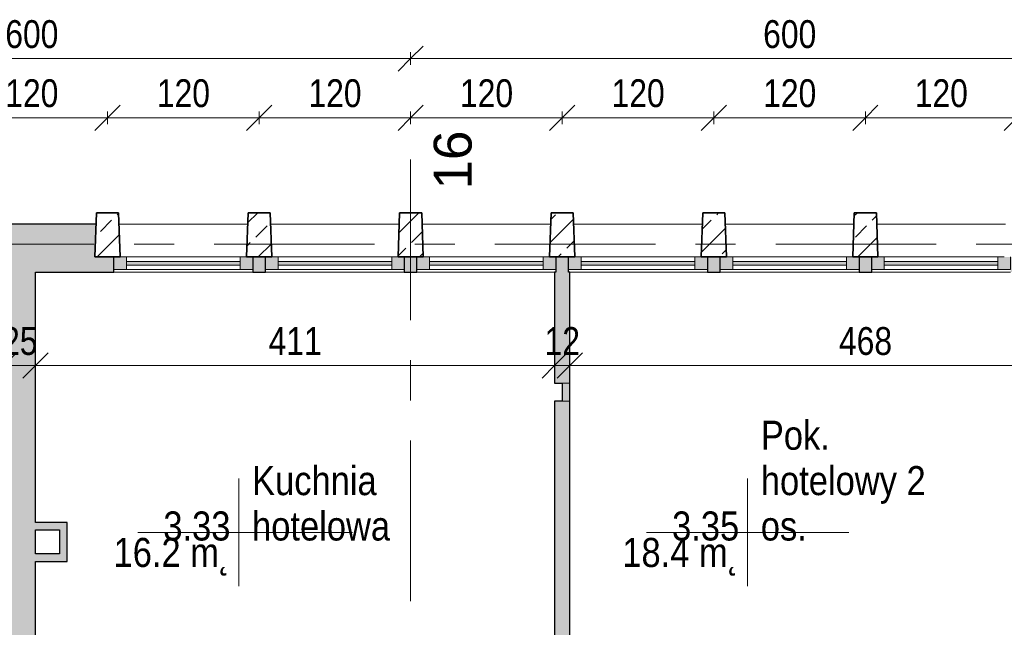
# Model space of a CAD drawing. Header units: centimetres. Extents: x -1737 to 22393, y -8842 to 3760.
# Tile 23 of 44: x -935 to -156, y 3230 to 3711. Entities that reach past the tile are written whole.
import ezdxf

# ---------------------------------------------------------------- set-up
doc = ezdxf.new("R2010")
doc.units = ezdxf.units.CM
doc.linetypes.add('Oś', pattern=[222.25, 127, -31.75, 31.75, -31.75])
for name, color, linetype, lineweight in [('A-ANNO-DIMS', 211, 'Continuous', 13), ('A-ANNO-DIMS-100', 211, 'Continuous', 13), ('A-AREA-IDEN', 2, 'Continuous', 13), ('A-GLAZ-CURT', 52, 'Continuous', 9), ('A-GLAZ-CWMG', 51, 'Continuous', 9), ('A-WALL', 113, 'Continuous', 13), ('S-COLS', 52, 'Continuous', 9), ('S-GRID', 1, 'Continuous', 13), ('S-GRID-IDEN', 1, 'Continuous', 13)]:
    doc.layers.add(name, color=color, linetype=linetype, lineweight=lineweight)
doc.styles.add('Arial Narrow_1', font='ARIALN.TTF', dxfattribs={"height": 22})
doc.styles.add('Arial_1', font='arial.ttf', dxfattribs={"height": 30})
doc.styles.add('Arial_3', font='arial.ttf', dxfattribs={"width": 0.85, "height": 23})
doc.dimstyles.new('Diagonal_1_100__0_1_', dxfattribs={"dimscale": 30.48, "dimtxt": 22.515481, "dimasz": 0.656168, "dimexe": 0.164042, "dimexo": 0.0625, "dimgap": 0.065617, "dimtad": 1, "dimdec": 1, "dimrnd": 0.1, "dimdsep": 46, "dimtxsty": 'Arial Narrow_1', "dimblk1": 'OBLIQUE', "dimblk2": 'OBLIQUE', "dimsah": 1, "dimcen": 0.09, "dimazin": 0, "dimtfac": 1, "dimtdec": 4, "dimtix": 1, "dimtmove": 0, "dimatfit": 3, "dimfxl": 0.164042, "dimfxlon": 1, "dimtvp": 1, "dimtolj": 1, "dimtzin": 0, "dimarcsym": 2})

# ---------------------------------------------------------------- blocks, each defined once
blk = doc.blocks.new('M_Concrete-trapeze-Column - 175_200 x 350mm-V31-3_piętro I __3_90 m_ - stan istniejący')
at = {"layer": 'S-COLS'}
h = blk.add_hatch(dxfattribs=at)
h.set_pattern_fill('FP_33', color=256, style=0, pattern_type=2)
h.set_pattern_definition([(45, (265.623, -3540.826), (-17.67767, 17.67767), []), (45, (283.3, -3540.826), (-17.67767, 17.67767), [12.5, -6.25])])
h.paths.add_polyline_path([(-10, -17.5), (10, -17.5), (8.75, 17.5), (-8.75, 17.5)], flags=0)
at = {"layer": 'S-COLS', "lineweight": 35}
for p, q in [((-8.75, 17.5), (-10, -17.5)), ((8.75, 17.5), (-8.75, 17.5)), ((10, -17.5), (8.75, 17.5)), ((-10, -17.5), (10, -17.5))]:
    blk.add_line(p, q, dxfattribs=at)
blk = doc.blocks.new('M_Concrete-trapeze-Column - 175_200 x 350mm-V32-3_piętro I __3_90 m_ - stan istniejący')
at = {"layer": 'S-COLS'}
h = blk.add_hatch(dxfattribs=at)
h.set_pattern_fill('FP_34', color=256, style=0, pattern_type=2)
h.set_pattern_definition([(45, (385.623, -3540.826), (-17.67767, 17.67767), []), (45, (403.3, -3540.826), (-17.67767, 17.67767), [12.5, -6.25])])
h.paths.add_polyline_path([(-10, -17.5), (10, -17.5), (8.75, 17.5), (-8.75, 17.5)], flags=0)
at = {"layer": 'S-COLS', "lineweight": 35}
for p, q in [((-8.75, 17.5), (-10, -17.5)), ((8.75, 17.5), (-8.75, 17.5)), ((10, -17.5), (8.75, 17.5)), ((-10, -17.5), (10, -17.5))]:
    blk.add_line(p, q, dxfattribs=at)
blk = doc.blocks.new('M_Concrete-trapeze-Column - 175_200 x 350mm-V33-3_piętro I __3_90 m_ - stan istniejący')
at = {"layer": 'S-COLS'}
h = blk.add_hatch(dxfattribs=at)
h.set_pattern_fill('FP_35', color=256, style=0, pattern_type=2)
h.set_pattern_definition([(45, (505.623, -3540.826), (-17.67767, 17.67767), []), (45, (523.3, -3540.826), (-17.67767, 17.67767), [12.5, -6.25])])
h.paths.add_polyline_path([(-10, -17.5), (10, -17.5), (8.75, 17.5), (-8.75, 17.5)], flags=0)
at = {"layer": 'S-COLS', "lineweight": 35}
for p, q in [((-8.75, 17.5), (-10, -17.5)), ((8.75, 17.5), (-8.75, 17.5)), ((10, -17.5), (8.75, 17.5)), ((-10, -17.5), (10, -17.5))]:
    blk.add_line(p, q, dxfattribs=at)
blk = doc.blocks.new('M_Concrete-trapeze-Column - 175_200 x 350mm-V34-3_piętro I __3_90 m_ - stan istniejący')
at = {"layer": 'S-COLS'}
h = blk.add_hatch(dxfattribs=at)
h.set_pattern_fill('FP_36', color=256, style=0, pattern_type=2)
h.set_pattern_definition([(45, (625.623, -3540.826), (-17.67767, 17.67767), []), (45, (643.3, -3540.826), (-17.67767, 17.67767), [12.5, -6.25])])
h.paths.add_polyline_path([(-10, -17.5), (10, -17.5), (8.75, 17.5), (-8.75, 17.5)], flags=0)
at = {"layer": 'S-COLS', "lineweight": 35}
for p, q in [((-8.75, 17.5), (-10, -17.5)), ((8.75, 17.5), (-8.75, 17.5)), ((10, -17.5), (8.75, 17.5)), ((-10, -17.5), (10, -17.5))]:
    blk.add_line(p, q, dxfattribs=at)
blk = doc.blocks.new('M_Concrete-trapeze-Column - 175_200 x 350mm-V35-3_piętro I __3_90 m_ - stan istniejący')
at = {"layer": 'S-COLS'}
h = blk.add_hatch(dxfattribs=at)
h.set_pattern_fill('FP_38', color=256, style=0, pattern_type=2)
h.set_pattern_definition([(225, (-865.623, 3540.826), (17.67767, -17.67767), []), (225, (-883.3, 3540.826), (17.67767, -17.67767), [12.5, -6.25])])
h.paths.add_polyline_path([(-10, 17.5), (-8.75, -17.5), (8.75, -17.5), (10, 17.5)], flags=0)
at = {"layer": 'S-COLS', "lineweight": 35}
for p, q in [((-10, 17.5), (10, 17.5)), ((-8.75, -17.5), (-10, 17.5)), ((10, 17.5), (8.75, -17.5)), ((8.75, -17.5), (-8.75, -17.5))]:
    blk.add_line(p, q, dxfattribs=at)
blk = doc.blocks.new('M_Concrete-trapeze-Column - 175_200 x 350mm-V36-3_piętro I __3_90 m_ - stan istniejący')
at = {"layer": 'S-COLS'}
h = blk.add_hatch(dxfattribs=at)
h.set_pattern_fill('FP_39', color=256, style=0, pattern_type=2)
h.set_pattern_definition([(225, (-745.623, 3540.826), (17.67767, -17.67767), []), (225, (-763.3, 3540.826), (17.67767, -17.67767), [12.5, -6.25])])
h.paths.add_polyline_path([(-10, 17.5), (-8.75, -17.5), (8.75, -17.5), (10, 17.5)], flags=0)
at = {"layer": 'S-COLS', "lineweight": 35}
for p, q in [((-10, 17.5), (10, 17.5)), ((-8.75, -17.5), (-10, 17.5)), ((10, 17.5), (8.75, -17.5)), ((8.75, -17.5), (-8.75, -17.5))]:
    blk.add_line(p, q, dxfattribs=at)
blk = doc.blocks.new('System Panel - Glazed-2608824-3_piętro I __3_90 m_ - stan istniejący')
at = {"layer": 'A-GLAZ-CURT'}
blk.add_hatch(color=253, dxfattribs=at).paths.add_polyline_path([(45, 1.5), (-45, 1.5), (-45, -1.5), (45, -1.5)], flags=0)
for p, q in [((45, 1.5), (-45, 1.5)), ((-45, 1.5), (-45, -1.5)), ((45, -1.5), (45, 1.5)), ((-45, -1.5), (45, -1.5))]:
    blk.add_line(p, q, dxfattribs=at)
blk = doc.blocks.new('Rectangular Mullion - 100 x 100mm-2608823-3_piętro I __3_90 m_ - stan istniejący')
at = {"layer": 'A-GLAZ-CWMG'}
for p, q in [((-130.62, 3523.33), (-40.62, 3523.33)), ((-130.62, 3513.33), (-40.62, 3513.33))]:
    blk.add_line(p, q, dxfattribs=at)
blk = doc.blocks.new('Rectangular Mullion - 100 x 100mm-2608825-3_piętro I __3_90 m_ - stan istniejący')
at = {"layer": 'A-GLAZ-CWMG'}
blk.add_hatch(color=253, dxfattribs=at).paths.add_polyline_path([(0, -5), (-10, -5), (-10, 5), (0, 5)], flags=0)
at = {"layer": 'A-GLAZ-CWMG', "lineweight": 13}
for p, q in [((-10, 5), (-5, 5)), ((-10, -5), (-10, 5)), ((0, 5), (0, -5)), ((0, -5), (-10, -5))]:
    blk.add_line(p, q, dxfattribs=at)
blk = doc.blocks.new('Rectangular Mullion - 100 x 100mm-2608826-3_piętro I __3_90 m_ - stan istniejący')
at = {"layer": 'A-GLAZ-CWMG'}
blk.add_hatch(color=253, dxfattribs=at).paths.add_polyline_path([(-5, -5), (0, -5), (0, 5), (-10, 5), (-10, -5)], flags=0)
at = {"layer": 'A-GLAZ-CWMG', "lineweight": 13}
for p, q in [((-5, 5), (-10, 5)), ((-10, 5), (-10, -5)), ((0, -5), (0, 5)), ((-10, -5), (0, -5))]:
    blk.add_line(p, q, dxfattribs=at)
blk = doc.blocks.new('System Panel - Glazed-2608819-3_piętro I __3_90 m_ - stan istniejący')
at = {"layer": 'A-GLAZ-CURT'}
blk.add_hatch(color=253, dxfattribs=at).paths.add_polyline_path([(45, -1.5), (45, 1.5), (-45, 1.5), (-45, -1.5)], flags=0)
for p, q in [((45, 1.5), (-45, 1.5)), ((-45, 1.5), (-45, -1.5)), ((45, -1.5), (45, 1.5)), ((-45, -1.5), (45, -1.5))]:
    blk.add_line(p, q, dxfattribs=at)
blk = doc.blocks.new('Rectangular Mullion - 100 x 100mm-2608818-3_piętro I __3_90 m_ - stan istniejący')
at = {"layer": 'A-GLAZ-CWMG'}
for p, q in [((79.38, 3523.33), (-10.62, 3523.33)), ((79.38, 3513.33), (-10.62, 3513.33))]:
    blk.add_line(p, q, dxfattribs=at)
blk = doc.blocks.new('Rectangular Mullion - 100 x 100mm-2608820-3_piętro I __3_90 m_ - stan istniejący')
at = {"layer": 'A-GLAZ-CWMG'}
blk.add_hatch(color=253, dxfattribs=at).paths.add_polyline_path([(-5, 5), (0, 5), (0, -5), (-10, -5), (-10, 5)], flags=0)
at = {"layer": 'A-GLAZ-CWMG', "lineweight": 13}
for p, q in [((-10, 5), (0, 5)), ((-10, -5), (-10, 5)), ((0, 5), (0, -5)), ((-5, -5), (-10, -5))]:
    blk.add_line(p, q, dxfattribs=at)
blk = doc.blocks.new('Rectangular Mullion - 100 x 100mm-2608821-3_piętro I __3_90 m_ - stan istniejący')
at = {"layer": 'A-GLAZ-CWMG'}
blk.add_hatch(color=253, dxfattribs=at).paths.add_polyline_path([(0, 5), (-10, 5), (-10, -5), (0, -5)], flags=0)
at = {"layer": 'A-GLAZ-CWMG', "lineweight": 13}
for p, q in [((0, 5), (-10, 5)), ((-10, 5), (-10, -5)), ((0, -5), (0, 5)), ((-10, -5), (-5, -5))]:
    blk.add_line(p, q, dxfattribs=at)
blk = doc.blocks.new('DIMBLOCK111-3_piętro I __3_90 m_ - stan istniejący')
at = {"layer": 'A-ANNO-DIMS-100'}
for p, q in [((-1225.62, 3680.24), (-1215.62, 3690.24)), ((-625.62, 3680.24), (-615.62, 3690.24)), ((-1225.62, 3680.24), (-1235.62, 3670.24)), ((-1225.62, 3675.24), (-1225.62, 3685.24)), ((-1225.62, 3680.24), (-625.62, 3680.24)), ((-1225.62, 3680.24), (-1225.62, 3675.24)), ((-625.62, 3680.24), (-635.62, 3670.24)), ((-625.62, 3675.24), (-625.62, 3685.24)), ((-625.62, 3680.24), (-625.62, 3675.24))]:
    blk.add_line(p, q, dxfattribs=at)
at = {"layer": 'A-ANNO-DIMS-100', "color": 0, "insert": (-946.53, 3710.67), "char_height": 22, "width": 50.1774, "attachment_point": 1, "line_spacing_factor": 0.974696, "style": 'Arial Narrow_1'}
blk.add_mtext('600', dxfattribs=at)
blk = doc.blocks.new('_Oblique')
at = {"color": 0, "linetype": 'ByBlock', "lineweight": -2}
blk.add_line((-0.5, -0.5), (0.5, 0.5), dxfattribs=at)
blk = doc.blocks.new('DIMBLOCK112-3_piętro I __3_90 m_ - stan istniejący')
at = {"layer": 'A-ANNO-DIMS-100'}
for p, q in [((-625.62, 3680.24), (-615.62, 3690.24)), ((-25.62, 3680.24), (-15.62, 3690.24)), ((-625.62, 3680.24), (-635.62, 3670.24)), ((-625.62, 3675.24), (-625.62, 3685.24)), ((-625.62, 3680.24), (-25.62, 3680.24)), ((-625.62, 3680.24), (-625.62, 3675.24)), ((-25.62, 3680.24), (-35.62, 3670.24)), ((-25.62, 3675.24), (-25.62, 3685.24)), ((-25.62, 3680.24), (-25.62, 3675.24))]:
    blk.add_line(p, q, dxfattribs=at)
at = {"layer": 'A-ANNO-DIMS-100', "color": 0, "insert": (-346.53, 3710.67), "char_height": 22, "width": 50.1774, "attachment_point": 1, "line_spacing_factor": 0.974696, "style": 'Arial Narrow_1'}
blk.add_mtext('600', dxfattribs=at)
blk = doc.blocks.new('DIMBLOCK132-3_piętro I __3_90 m_ - stan istniejący')
at = {"layer": 'A-ANNO-DIMS-100'}
for p, q in [((-265.62, 3633.49), (-255.62, 3643.49)), ((-145.62, 3633.49), (-135.62, 3643.49)), ((-265.62, 3633.49), (-275.62, 3623.49)), ((-265.62, 3628.49), (-265.62, 3638.49)), ((-145.62, 3633.49), (-265.62, 3633.49)), ((-265.62, 3633.49), (-265.62, 3628.49)), ((-145.62, 3633.49), (-155.62, 3623.49)), ((-145.62, 3628.49), (-145.62, 3638.49)), ((-145.62, 3633.49), (-145.62, 3628.49))]:
    blk.add_line(p, q, dxfattribs=at)
at = {"layer": 'A-ANNO-DIMS-100', "color": 0, "insert": (-226.53, 3663.92), "char_height": 22, "width": 50.1774, "attachment_point": 1, "line_spacing_factor": 0.974696, "style": 'Arial Narrow_1'}
blk.add_mtext('120', dxfattribs=at)
blk = doc.blocks.new('DIMBLOCK133-3_piętro I __3_90 m_ - stan istniejący')
at = {"layer": 'A-ANNO-DIMS-100'}
for p, q in [((-385.62, 3633.49), (-375.62, 3643.49)), ((-265.62, 3633.49), (-255.62, 3643.49)), ((-385.62, 3633.49), (-395.62, 3623.49)), ((-385.62, 3628.49), (-385.62, 3638.49)), ((-265.62, 3633.49), (-385.62, 3633.49)), ((-385.62, 3633.49), (-385.62, 3628.49)), ((-265.62, 3633.49), (-275.62, 3623.49)), ((-265.62, 3628.49), (-265.62, 3638.49)), ((-265.62, 3633.49), (-265.62, 3628.49))]:
    blk.add_line(p, q, dxfattribs=at)
at = {"layer": 'A-ANNO-DIMS-100', "color": 0, "insert": (-346.53, 3663.92), "char_height": 22, "width": 50.1774, "attachment_point": 1, "line_spacing_factor": 0.974696, "style": 'Arial Narrow_1'}
blk.add_mtext('120', dxfattribs=at)
blk = doc.blocks.new('DIMBLOCK134-3_piętro I __3_90 m_ - stan istniejący')
at = {"layer": 'A-ANNO-DIMS-100'}
for p, q in [((-505.62, 3633.49), (-495.62, 3643.49)), ((-385.62, 3633.49), (-375.62, 3643.49)), ((-505.62, 3633.49), (-515.62, 3623.49)), ((-505.62, 3628.49), (-505.62, 3638.49)), ((-385.62, 3633.49), (-505.62, 3633.49)), ((-505.62, 3633.49), (-505.62, 3628.49)), ((-385.62, 3633.49), (-395.62, 3623.49)), ((-385.62, 3628.49), (-385.62, 3638.49)), ((-385.62, 3633.49), (-385.62, 3628.49))]:
    blk.add_line(p, q, dxfattribs=at)
at = {"layer": 'A-ANNO-DIMS-100', "color": 0, "insert": (-466.53, 3663.92), "char_height": 22, "width": 50.1774, "attachment_point": 1, "line_spacing_factor": 0.974696, "style": 'Arial Narrow_1'}
blk.add_mtext('120', dxfattribs=at)
blk = doc.blocks.new('DIMBLOCK135-3_piętro I __3_90 m_ - stan istniejący')
at = {"layer": 'A-ANNO-DIMS-100'}
for p, q in [((-625.62, 3633.49), (-615.62, 3643.49)), ((-505.62, 3633.49), (-495.62, 3643.49)), ((-625.62, 3633.49), (-635.62, 3623.49)), ((-625.62, 3628.49), (-625.62, 3638.49)), ((-505.62, 3633.49), (-625.62, 3633.49)), ((-625.62, 3633.49), (-625.62, 3628.49)), ((-505.62, 3633.49), (-515.62, 3623.49)), ((-505.62, 3628.49), (-505.62, 3638.49)), ((-505.62, 3633.49), (-505.62, 3628.49))]:
    blk.add_line(p, q, dxfattribs=at)
at = {"layer": 'A-ANNO-DIMS-100', "color": 0, "insert": (-586.53, 3663.92), "char_height": 22, "width": 50.1774, "attachment_point": 1, "line_spacing_factor": 0.974696, "style": 'Arial Narrow_1'}
blk.add_mtext('120', dxfattribs=at)
blk = doc.blocks.new('DIMBLOCK136-3_piętro I __3_90 m_ - stan istniejący')
at = {"layer": 'A-ANNO-DIMS-100'}
for p, q in [((-745.62, 3633.49), (-735.62, 3643.49)), ((-625.62, 3633.49), (-615.62, 3643.49)), ((-745.62, 3633.49), (-755.62, 3623.49)), ((-745.62, 3628.49), (-745.62, 3638.49)), ((-625.62, 3633.49), (-745.62, 3633.49)), ((-745.62, 3633.49), (-745.62, 3628.49)), ((-625.62, 3633.49), (-635.62, 3623.49)), ((-625.62, 3628.49), (-625.62, 3638.49)), ((-625.62, 3633.49), (-625.62, 3628.49))]:
    blk.add_line(p, q, dxfattribs=at)
at = {"layer": 'A-ANNO-DIMS-100', "color": 0, "insert": (-706.53, 3663.92), "char_height": 22, "width": 50.1774, "attachment_point": 1, "line_spacing_factor": 0.974696, "style": 'Arial Narrow_1'}
blk.add_mtext('120', dxfattribs=at)
blk = doc.blocks.new('DIMBLOCK137-3_piętro I __3_90 m_ - stan istniejący')
at = {"layer": 'A-ANNO-DIMS-100'}
for p, q in [((-865.62, 3633.49), (-855.62, 3643.49)), ((-745.62, 3633.49), (-735.62, 3643.49)), ((-865.62, 3633.49), (-875.62, 3623.49)), ((-865.62, 3628.49), (-865.62, 3638.49)), ((-745.62, 3633.49), (-865.62, 3633.49)), ((-865.62, 3633.49), (-865.62, 3628.49)), ((-745.62, 3633.49), (-755.62, 3623.49)), ((-745.62, 3628.49), (-745.62, 3638.49)), ((-745.62, 3633.49), (-745.62, 3628.49))]:
    blk.add_line(p, q, dxfattribs=at)
at = {"layer": 'A-ANNO-DIMS-100', "color": 0, "insert": (-826.53, 3663.92), "char_height": 22, "width": 50.1774, "attachment_point": 1, "line_spacing_factor": 0.974696, "style": 'Arial Narrow_1'}
blk.add_mtext('120', dxfattribs=at)
blk = doc.blocks.new('DIMBLOCK138-3_piętro I __3_90 m_ - stan istniejący')
at = {"layer": 'A-ANNO-DIMS-100'}
for p, q in [((-985.62, 3633.49), (-975.62, 3643.49)), ((-865.62, 3633.49), (-855.62, 3643.49)), ((-985.62, 3633.49), (-995.62, 3623.49)), ((-985.62, 3628.49), (-985.62, 3638.49)), ((-865.62, 3633.49), (-985.62, 3633.49)), ((-985.62, 3633.49), (-985.62, 3628.49)), ((-865.62, 3633.49), (-875.62, 3623.49)), ((-865.62, 3628.49), (-865.62, 3638.49)), ((-865.62, 3633.49), (-865.62, 3628.49))]:
    blk.add_line(p, q, dxfattribs=at)
at = {"layer": 'A-ANNO-DIMS-100', "color": 0, "insert": (-946.53, 3663.92), "char_height": 22, "width": 50.1774, "attachment_point": 1, "line_spacing_factor": 0.974696, "style": 'Arial Narrow_1'}
blk.add_mtext('120', dxfattribs=at)
blk = doc.blocks.new('DIMBLOCK161-3_piętro I __3_90 m_ - stan istniejący')
at = {"layer": 'A-ANNO-DIMS-100'}
for p, q in [((-947.62, 3437.38), (-937.62, 3447.38)), ((-922.62, 3437.38), (-912.62, 3447.38)), ((-947.62, 3442.38), (-947.62, 3432.38)), ((-947.62, 3437.38), (-947.62, 3442.38)), ((-922.62, 3442.38), (-922.62, 3432.38)), ((-922.62, 3437.38), (-922.62, 3442.38)), ((-947.62, 3437.38), (-957.62, 3427.38)), ((-947.62, 3437.38), (-922.62, 3437.38)), ((-922.62, 3437.38), (-932.62, 3427.38))]:
    blk.add_line(p, q, dxfattribs=at)
at = {"layer": 'A-ANNO-DIMS-100', "color": 0, "insert": (-949.06, 3467.81), "char_height": 22, "width": 33.4516, "attachment_point": 1, "line_spacing_factor": 0.974696, "style": 'Arial Narrow_1'}
blk.add_mtext('25', dxfattribs=at)
blk = doc.blocks.new('DIMBLOCK162-3_piętro I __3_90 m_ - stan istniejący')
at = {"layer": 'A-ANNO-DIMS-100'}
for p, q in [((-922.62, 3437.38), (-912.62, 3447.38)), ((-511.62, 3437.38), (-501.62, 3447.38)), ((-922.62, 3442.38), (-922.62, 3432.38)), ((-922.62, 3437.38), (-922.62, 3442.38)), ((-511.62, 3432.38), (-511.62, 3442.38)), ((-922.62, 3437.38), (-932.62, 3427.38)), ((-922.62, 3437.38), (-511.62, 3437.38)), ((-511.62, 3437.38), (-521.62, 3427.38)), ((-511.62, 3437.38), (-511.62, 3432.38))]:
    blk.add_line(p, q, dxfattribs=at)
at = {"layer": 'A-ANNO-DIMS-100', "color": 0, "insert": (-738.03, 3467.81), "char_height": 22, "width": 50.1774, "attachment_point": 1, "line_spacing_factor": 0.974696, "style": 'Arial Narrow_1'}
blk.add_mtext('411', dxfattribs=at)
blk = doc.blocks.new('DIMBLOCK163-3_piętro I __3_90 m_ - stan istniejący')
at = {"layer": 'A-ANNO-DIMS-100'}
for p, q in [((-511.62, 3437.38), (-501.62, 3447.38)), ((-499.62, 3437.38), (-489.62, 3447.38)), ((-511.62, 3432.38), (-511.62, 3442.38)), ((-499.62, 3432.38), (-499.62, 3442.38)), ((-511.62, 3437.38), (-521.62, 3427.38)), ((-511.62, 3437.38), (-499.62, 3437.38)), ((-511.62, 3437.38), (-511.62, 3432.38)), ((-499.62, 3437.38), (-509.62, 3427.38)), ((-499.62, 3437.38), (-499.62, 3432.38))]:
    blk.add_line(p, q, dxfattribs=at)
at = {"layer": 'A-ANNO-DIMS-100', "color": 0, "insert": (-519.56, 3467.81), "char_height": 22, "width": 33.4516, "attachment_point": 1, "line_spacing_factor": 0.974696, "style": 'Arial Narrow_1'}
blk.add_mtext('12', dxfattribs=at)
blk = doc.blocks.new('DIMBLOCK164-3_piętro I __3_90 m_ - stan istniejący')
at = {"layer": 'A-ANNO-DIMS-100'}
for p, q in [((-499.62, 3437.38), (-489.62, 3447.38)), ((-31.62, 3437.38), (-21.62, 3447.38)), ((-499.62, 3432.38), (-499.62, 3442.38)), ((-31.62, 3442.38), (-31.62, 3432.38)), ((-31.62, 3437.38), (-31.62, 3442.38)), ((-499.62, 3437.38), (-509.62, 3427.38)), ((-499.62, 3437.38), (-31.62, 3437.38)), ((-499.62, 3437.38), (-499.62, 3432.38)), ((-31.62, 3437.38), (-41.62, 3427.38))]:
    blk.add_line(p, q, dxfattribs=at)
at = {"layer": 'A-ANNO-DIMS-100', "color": 0, "insert": (-286.53, 3467.81), "char_height": 22, "width": 50.1774, "attachment_point": 1, "line_spacing_factor": 0.974696, "style": 'Arial Narrow_1'}
blk.add_mtext('468', dxfattribs=at)
blk = doc.blocks.new('METKA_POMIESZCZENIA2 - Rozbudowana - bez ramki-2396678-3_piętro I __3_90 m_ - stan istniejący')
at = {"layer": 'A-AREA-IDEN'}
for p, q in [((0, 0.425), (0, 0)), ((0.0976, 0), (-0.8, 0)), ((-0.8, 0), (0.9, 0)), ((0, 0), (0, -0.425))]:
    blk.add_line(p, q, dxfattribs=at)
blk = doc.blocks.new('METKA_POMIESZCZENIA2 - Rozbudowana krótka - bez ramki-2403173-3_piętro I __3_90 m_ - stan istniejący')
at = {"layer": 'A-AREA-IDEN'}
for p, q in [((0, 0.425), (0, 0)), ((0.0976, 0), (-0.8, 0)), ((-0.8, 0), (0.8, 0)), ((0, 0), (0, -0.425))]:
    blk.add_line(p, q, dxfattribs=at)

msp = doc.modelspace()

# ---------------------------------------------------------------- hatches: boundary and pattern name
at = {"layer": 'A-WALL'}
h = msp.add_hatch(color=9, dxfattribs=at)
h.paths.add_polyline_path([(-1220.62, 3511.33), (-1220.62, 3523.33), (-1232.62, 3523.33), (-1232.62, 3511.33), (-1221.39, 3511.33)], flags=0)
h.paths.add_polyline_path([(-1110.62, 3511.33), (-1100.62, 3511.33), (-1100.62, 3523.33), (-1110.62, 3523.33)], flags=0)
h.paths.add_polyline_path([(-990.62, 3511.33), (-860.62, 3511.33), (-860.62, 3523.33), (-875.62, 3523.33), (-874.69, 3549.33), (-976.55, 3549.33), (-975.62, 3523.33), (-990.62, 3523.33)], flags=0)
h.paths.add_polyline_path([(-750.62, 3511.33), (-740.62, 3511.33), (-740.62, 3523.33), (-750.62, 3523.33)], flags=0)
h.paths.add_polyline_path([(-630.62, 3511.33), (-620.62, 3511.33), (-620.62, 3523.33), (-630.62, 3523.33)], flags=0)
h.paths.add_polyline_path([(-500.62, 3511.33), (-500.62, 3523.33), (-510.62, 3523.33), (-510.62, 3511.33)], flags=0)
h.paths.add_polyline_path([(-380.62, 3511.33), (-380.62, 3523.33), (-390.62, 3523.33), (-390.62, 3511.33)], flags=0)
h.paths.add_polyline_path([(-270.62, 3511.33), (-260.62, 3511.33), (-260.62, 3523.33), (-270.62, 3523.33)], flags=0)
h.paths.add_polyline_path([(-150.62, 3511.33), (-140.62, 3511.33), (-140.62, 3523.33), (-150.62, 3523.33)], flags=0)
h.paths.add_polyline_path([(-20.62, 3511.33), (-20.62, 3523.33), (-30.62, 3523.33), (-30.62, 3511.33)], flags=0)
h.paths.add_polyline_path([(89.38, 3511.33), (99.38, 3511.33), (99.38, 3523.33), (89.38, 3523.33)], flags=0)
h.paths.add_polyline_path([(219.38, 3511.33), (219.38, 3523.33), (209.38, 3523.33), (209.38, 3511.33)], flags=0)
h.paths.add_polyline_path([(329.38, 3511.33), (339.38, 3511.33), (339.38, 3523.33), (329.38, 3523.33)], flags=0)
h.paths.add_polyline_path([(449.38, 3511.33), (459.38, 3511.33), (459.38, 3523.33), (449.38, 3523.33)], flags=0)
for points in [[(-947.62, 3116.33), (-922.62, 3116.33), (-922.62, 3511.33), (-947.62, 3511.33), (-947.62, 3332.02)], [(-511.62, 3423.33), (-499.62, 3423.33), (-499.62, 3511.33), (-511.62, 3511.33)], [(-499.62, 3409.33), (-499.62, 3423.33), (-505.62, 3423.33), (-505.62, 3409.33)], [(-511.62, 3116.33), (-499.62, 3116.33), (-499.62, 3409.33), (-511.62, 3409.33), (-511.62, 3332.02)], [(-903.62, 3307.33), (-903.62, 3313.33), (-922.62, 3313.33), (-922.62, 3307.33)], [(-903.62, 3288.33), (-897.62, 3288.33), (-897.62, 3313.33), (-903.62, 3313.33), (-903.62, 3307.33)], [(-922.62, 3282.33), (-897.62, 3282.33), (-897.62, 3288.33), (-922.62, 3288.33)]]:
    msp.add_hatch(color=9, dxfattribs=at).paths.add_polyline_path(points, flags=0)

# ---------------------------------------------------------------- linework, layer by layer
at = {"layer": 'A-WALL', "color": 7, "lineweight": 25}
for p, q in [((-874.69, 3549.33), (-976.55, 3549.33)), ((-860.62, 3511.33), (-860.62, 3523.33)), ((-750.62, 3523.33), (-750.62, 3511.33)), ((-740.62, 3511.33), (-740.62, 3523.33)), ((-630.62, 3523.33), (-630.62, 3511.33)), ((-620.62, 3511.33), (-620.62, 3523.33)), ((-510.62, 3523.33), (-510.62, 3511.33)), ((-500.62, 3511.33), (-500.62, 3523.33)), ((-390.62, 3523.33), (-390.62, 3511.33)), ((-380.62, 3511.33), (-380.62, 3523.33)), ((-270.62, 3523.33), (-270.62, 3511.33)), ((-260.62, 3511.33), (-260.62, 3523.33)), ((-922.62, 3511.33), (-860.62, 3511.33)), ((-922.62, 3313.33), (-922.62, 3511.33)), ((-750.62, 3511.33), (-740.62, 3511.33)), ((-630.62, 3511.33), (-620.62, 3511.33)), ((-510.62, 3511.33), (-511.62, 3511.33)), ((-511.62, 3511.33), (-511.62, 3423.33)), ((-499.62, 3511.33), (-500.62, 3511.33)), ((-499.62, 3116.33), (-499.62, 3511.33)), ((-390.62, 3511.33), (-380.62, 3511.33)), ((-270.62, 3511.33), (-260.62, 3511.33)), ((-511.62, 3423.33), (-505.62, 3423.33)), ((-505.62, 3423.33), (-505.62, 3409.33)), ((-505.62, 3409.33), (-511.62, 3409.33)), ((-511.62, 3409.33), (-511.62, 3116.33)), ((-897.62, 3313.33), (-922.62, 3313.33)), ((-897.62, 3282.33), (-897.62, 3313.33)), ((-922.62, 3288.33), (-922.62, 3307.33)), ((-922.62, 3307.33), (-903.62, 3307.33)), ((-903.62, 3307.33), (-903.62, 3288.33)), ((-903.62, 3288.33), (-922.62, 3288.33)), ((-922.62, 3116.33), (-922.62, 3282.33)), ((-922.62, 3282.33), (-897.62, 3282.33))]:
    msp.add_line(p, q, dxfattribs=at)
at = {"layer": 'A-WALL'}
for p, q in [((-856.55, 3549.33), (-754.69, 3549.33)), ((-736.55, 3549.33), (-634.69, 3549.33)), ((-616.55, 3549.33), (-514.69, 3549.33)), ((-496.55, 3549.33), (-394.69, 3549.33)), ((-376.55, 3549.33), (-274.69, 3549.33)), ((-256.55, 3549.33), (-154.69, 3549.33)), ((-750.62, 3511.33), (-860.62, 3511.33)), ((-630.62, 3511.33), (-740.62, 3511.33)), ((-511.62, 3511.33), (-620.62, 3511.33)), ((-390.62, 3511.33), (-499.62, 3511.33)), ((-270.62, 3511.33), (-380.62, 3511.33)), ((-150.62, 3511.33), (-260.62, 3511.33)), ((-499.62, 3423.33), (-505.62, 3423.33)), ((-499.62, 3409.33), (-505.62, 3409.33))]:
    msp.add_line(p, q, dxfattribs=at)
at = {"layer": 'S-GRID', "linetype": 'Oś'}
for p, q in [((-625.62, 3600.33), (-625.62, 2843.33)), ((-1225.62, 3533.33), (1983.25, 3533.33))]:
    msp.add_line(p, q, dxfattribs=at)

# ---------------------------------------------------------------- block references
at = {"layer": 'A-AREA-IDEN', "xscale": 99.99999999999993, "yscale": 99.99999999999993, "zscale": 99.99999999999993}
for name, p in [('METKA_POMIESZCZENIA2 - Rozbudowana - bez ramki-2396678-3_piętro I __3_90 m_ - stan istniejący', (-761.61, 3305.4)), ('METKA_POMIESZCZENIA2 - Rozbudowana krótka - bez ramki-2403173-3_piętro I __3_90 m_ - stan istniejący', (-358.82, 3305.4))]:
    msp.add_blockref(name, p, dxfattribs=at)
at = {"layer": 'A-GLAZ-CURT', "rotation": 180}
for p in [(-805.62, 3518.33), (-565.62, 3518.33), (-325.62, 3518.33)]:
    msp.add_blockref('System Panel - Glazed-2608824-3_piętro I __3_90 m_ - stan istniejący', p, dxfattribs=at)
at = {"layer": 'A-GLAZ-CURT'}
for p in [(-685.62, 3518.33), (-445.62, 3518.33), (-205.62, 3518.33)]:
    msp.add_blockref('System Panel - Glazed-2608819-3_piętro I __3_90 m_ - stan istniejący', p, dxfattribs=at)
at = {"layer": 'A-GLAZ-CWMG', "extrusion": (0, 0, -1)}
for p in [(860.62, 3518.33), (620.62, 3518.33), (380.62, 3518.33)]:
    msp.add_blockref('Rectangular Mullion - 100 x 100mm-2608825-3_piętro I __3_90 m_ - stan istniejący', p, dxfattribs=at)
at = {"layer": 'A-GLAZ-CWMG'}
for name, p in [('Rectangular Mullion - 100 x 100mm-2608823-3_piętro I __3_90 m_ - stan istniejący', (-720, 0)), ('Rectangular Mullion - 100 x 100mm-2608826-3_piętro I __3_90 m_ - stan istniejący', (-750.62, 3518.33)), ('Rectangular Mullion - 100 x 100mm-2608818-3_piętro I __3_90 m_ - stan istniejący', (-720, 0)), ('Rectangular Mullion - 100 x 100mm-2608823-3_piętro I __3_90 m_ - stan istniejący', (-480, 0)), ('Rectangular Mullion - 100 x 100mm-2608826-3_piętro I __3_90 m_ - stan istniejący', (-510.62, 3518.33)), ('Rectangular Mullion - 100 x 100mm-2608818-3_piętro I __3_90 m_ - stan istniejący', (-480, 0)), ('Rectangular Mullion - 100 x 100mm-2608823-3_piętro I __3_90 m_ - stan istniejący', (-240, 0)), ('Rectangular Mullion - 100 x 100mm-2608826-3_piętro I __3_90 m_ - stan istniejący', (-270.62, 3518.33)), ('Rectangular Mullion - 100 x 100mm-2608818-3_piętro I __3_90 m_ - stan istniejący', (-240, 0))]:
    msp.add_blockref(name, p, dxfattribs=at)
at = {"layer": 'A-GLAZ-CWMG', "rotation": 180}
for p in [(-740.62, 3518.33), (-500.62, 3518.33), (-260.62, 3518.33)]:
    msp.add_blockref('Rectangular Mullion - 100 x 100mm-2608821-3_piętro I __3_90 m_ - stan istniejący', p, dxfattribs=at)
at = {"layer": 'A-GLAZ-CWMG', "extrusion": (0, 0, -1), "rotation": 180}
for p in [(630.62, 3518.33), (390.62, 3518.33), (150.62, 3518.33)]:
    msp.add_blockref('Rectangular Mullion - 100 x 100mm-2608820-3_piętro I __3_90 m_ - stan istniejący', p, dxfattribs=at)
at = {"layer": 'S-COLS', "rotation": 180}
for name, p in [('M_Concrete-trapeze-Column - 175_200 x 350mm-V35-3_piętro I __3_90 m_ - stan istniejący', (-865.62, 3540.83)), ('M_Concrete-trapeze-Column - 175_200 x 350mm-V36-3_piętro I __3_90 m_ - stan istniejący', (-745.62, 3540.83))]:
    msp.add_blockref(name, p, dxfattribs=at)
at = {"layer": 'S-COLS'}
for name, p in [('M_Concrete-trapeze-Column - 175_200 x 350mm-V34-3_piętro I __3_90 m_ - stan istniejący', (-625.62, 3540.83)), ('M_Concrete-trapeze-Column - 175_200 x 350mm-V33-3_piętro I __3_90 m_ - stan istniejący', (-505.62, 3540.83)), ('M_Concrete-trapeze-Column - 175_200 x 350mm-V32-3_piętro I __3_90 m_ - stan istniejący', (-385.62, 3540.83)), ('M_Concrete-trapeze-Column - 175_200 x 350mm-V31-3_piętro I __3_90 m_ - stan istniejący', (-265.62, 3540.83))]:
    msp.add_blockref(name, p, dxfattribs=at)

# ---------------------------------------------------------------- texts
at = {"layer": 'A-AREA-IDEN', "char_height": 23, "line_spacing_factor": 0.936439, "style": 'Arial_3'}
for s, insert, width, attachment_point in [('\\pxt3.69565,7.3913,11.08696,14.78261,18.47826,22.17391,25.86957,29.56522,33.26087,36.95652,40.65217,44.34783,48.04348,51.73913,55.43478,59.13043,62.82609,66.52174,70.21739,73.91304,77.6087,81.30435,85,88.69565,92.3913,96.08696,99.78261,103.47826,107.17391,110.86957,114.56522,118.26087;{Pok.\\Photelowy 2\\Pos.}', (-348.39, 3298.62), 128.18, 7), ('\\pxt3.69565,7.3913,11.08696,14.78261,18.47826,22.17391,25.86957,29.56522,33.26087,36.95652,40.65217,44.34783,48.04348,51.73913,55.43478,59.13043,62.82609,66.52174,70.21739,73.91304,77.6087,81.30435,85,88.69565,92.3913,96.08696,99.78261,103.47826,107.17391,110.86957,114.56522,118.26087;{Kuchnia\\Photelowa}', (-751.18, 3298.62), 107.95, 7), ('\\pxqr,t3.69565,7.3913,11.08696,14.78261,18.47826,22.17391,25.86957,29.56522,33.26087,36.95652,40.65217,44.34783,48.04348,51.73913,55.43478,59.13043,62.82609,66.52174,70.21739,73.91304,77.6087,81.30435,85,88.69565,92.3913,96.08696,99.78261,103.47826,107.17391,110.86957,114.56522,118.26087;{3.33}', (-768.26, 3298.62), 52.87, 9), ('\\pxqr,t3.69565,7.3913,11.08696,14.78261,18.47826,22.17391,25.86957,29.56522,33.26087,36.95652,40.65217,44.34783,48.04348,51.73913,55.43478,59.13043,62.82609,66.52174,70.21739,73.91304,77.6087,81.30435,85,88.69565,92.3913,96.08696,99.78261,103.47826,107.17391,110.86957,114.56522,118.26087;{3.35}', (-365.47, 3298.62), 52.87, 9), ('\\pxqr,t3.69565,7.3913,11.08696,14.78261,18.47826,22.17391,25.86957,29.56522,33.26087,36.95652,40.65217,44.34783,48.04348,51.73913,55.43478,59.13043,62.82609,66.52174,70.21739,73.91304,77.6087,81.30435,85,88.69565,92.3913,96.08696,99.78261,103.47826,107.17391,110.86957,114.56522,118.26087;{16.2 m˛}', (-768.26, 3301.01), 91.63, 3), ('\\pxqr,t3.69565,7.3913,11.08696,14.78261,18.47826,22.17391,25.86957,29.56522,33.26087,36.95652,40.65217,44.34783,48.04348,51.73913,55.43478,59.13043,62.82609,66.52174,70.21739,73.91304,77.6087,81.30435,85,88.69565,92.3913,96.08696,99.78261,103.47826,107.17391,110.86957,114.56522,118.26087;{18.4 m˛}', (-365.47, 3301.01), 91.63, 3)]:
    msp.add_mtext(s, dxfattribs=dict(at, insert=insert, width=width, attachment_point=attachment_point))
at = {"layer": 'S-GRID-IDEN', "insert": (-592.12, 3600), "char_height": 30, "width": 48.3, "attachment_point": 5, "rotation": 90, "line_spacing_factor": 0.936439, "style": 'Arial_1'}
msp.add_mtext('\\pxqc,t4.23333,8.46667,12.7,16.93333,21.16667,25.4,29.63333,33.86667,38.1,42.33333,46.56667,50.8,55.03333,59.26667,63.5,67.73333,71.96667,76.2,80.43333,84.66667,88.9,93.13333,97.36667,101.6,105.83333,110.06667,114.3,118.53333,122.76667,127,131.23333,135.46667;{16}', dxfattribs=at)

# ---------------------------------------------------------------- dimensions: what is measured, and where the dimension line sits
at = {"layer": 'A-ANNO-DIMS'}
for base, p1, p2, override, picture, middle in [((-625.62, 3680.24), (-1225.62, 3675.24), (-625.62, 3675.24), {"dimpost": '<>', "dimfxl": 600}, 'DIMBLOCK111-3_piętro I __3_90 m_ - stan istniejący', (-925.62, 3693.47)), ((-25.62, 3680.24), (-625.62, 3675.24), (-25.62, 3675.24), {"dimpost": '<>', "dimfxl": 600}, 'DIMBLOCK112-3_piętro I __3_90 m_ - stan istniejący', (-325.62, 3693.47)), ((-745.62, 3633.49), (-625.62, 3628.49), (-745.62, 3628.49), {"dimpost": '<>', "dimfxl": 120}, 'DIMBLOCK136-3_piętro I __3_90 m_ - stan istniejący', (-685.62, 3646.72)), ((-511.62, 3437.38), (-922.62, 3442.38), (-511.62, 3432.38), {"dimpost": '<>', "dimfxl": 411.121637}, 'DIMBLOCK162-3_piętro I __3_90 m_ - stan istniejący', (-717.12, 3450.42)), ((-31.62, 3437.38), (-499.62, 3432.38), (-31.62, 3442.38), {"dimpost": '<>', "dimfxl": 468.106825}, 'DIMBLOCK164-3_piętro I __3_90 m_ - stan istniejący', (-265.62, 3450.61))]:
    dim = msp.add_linear_dim(base=base, p1=p1, p2=p2, angle=0, dimstyle='Diagonal_1_100__0_1_', override=override, dxfattribs=at)
    dim.commit()
    dim.dimension.update_dxf_attribs({"geometry": picture, "text_midpoint": middle})
for base, p1, p2, override, picture, middle in [((-985.62, 3633.49), (-865.62, 3628.49), (-985.62, 3628.49), {"dimpost": '<>', "dimfxl": 120}, 'DIMBLOCK138-3_piętro I __3_90 m_ - stan istniejący', (-925.62, 3646.72)), ((-865.62, 3633.49), (-745.62, 3628.49), (-865.62, 3628.49), {"dimpost": '<>', "dimfxl": 120}, 'DIMBLOCK137-3_piętro I __3_90 m_ - stan istniejący', (-805.62, 3646.72)), ((-625.62, 3633.49), (-505.62, 3628.49), (-625.62, 3628.49), {"dimpost": '<>', "dimfxl": 120}, 'DIMBLOCK135-3_piętro I __3_90 m_ - stan istniejący', (-565.62, 3646.72)), ((-505.62, 3633.49), (-385.62, 3628.49), (-505.62, 3628.49), {"dimpost": '<>', "dimfxl": 120}, 'DIMBLOCK134-3_piętro I __3_90 m_ - stan istniejący', (-445.62, 3646.72)), ((-385.62, 3633.49), (-265.62, 3628.49), (-385.62, 3628.49), {"dimpost": '<>', "dimfxl": 120}, 'DIMBLOCK133-3_piętro I __3_90 m_ - stan istniejący', (-325.62, 3646.72)), ((-265.62, 3633.49), (-145.62, 3628.49), (-265.62, 3628.49), {"dimpost": '<>', "dimfxl": 120}, 'DIMBLOCK132-3_piętro I __3_90 m_ - stan istniejący', (-205.62, 3646.72)), ((-922.62, 3437.38), (-947.62, 3442.38), (-922.62, 3442.38), {"dimpost": '<>', "dimfxl": 25}, 'DIMBLOCK161-3_piętro I __3_90 m_ - stan istniejący', (-935.12, 3450.61)), ((-499.62, 3437.38), (-511.62, 3432.38), (-499.62, 3432.38), {"dimpost": '<>', "dimfxl": 12}, 'DIMBLOCK163-3_piętro I __3_90 m_ - stan istniejący', (-505.62, 3450.42))]:
    dim = msp.add_linear_dim(base=base, p1=p1, p2=p2, dimstyle='Diagonal_1_100__0_1_', override=override, dxfattribs=at)
    dim.commit()
    dim.dimension.update_dxf_attribs({"geometry": picture, "text_midpoint": middle})

doc.saveas('drawing.dxf')
